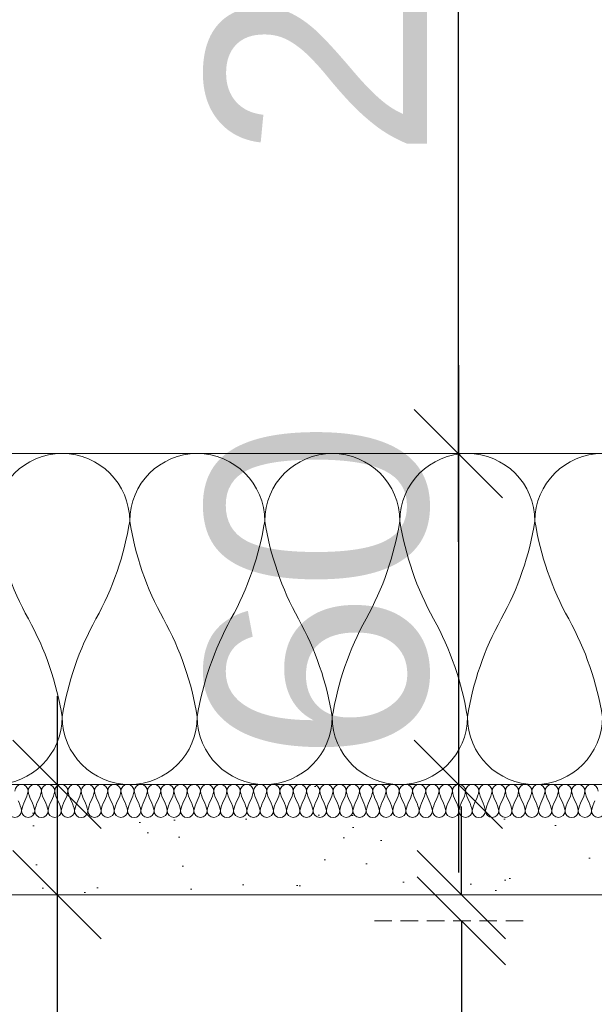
# Model space of a CAD drawing. Header units: millimetres. Extents: x 3652085 to 3778338, y -303702 to -273644.
# Tile 216 of 256: x 3693570 to 3693674, y -285058 to -284879. Entities that reach past the tile are written whole.
import ezdxf

# ---------------------------------------------------------------- set-up
doc = ezdxf.new("R2010")
doc.units = ezdxf.units.MM
doc.header["$PDMODE"] = 34
doc.linetypes.add('HIDDEN2', pattern=[4.7625, 3.175, -1.5875])
doc.layers.add('!!!! BALCONY', color=7, linetype='Continuous')
for name, color, linetype, lineweight in [('021 Various', 7, 'Continuous', 5), ('A-Detl-Thin', 150, 'Continuous', 18), ('DIM-03    (HAUSART)', 111, 'Continuous', 5), ('INSULATION (HAUSEART)', 31, 'Continuous', 15)]:
    doc.layers.add(name, color=color, linetype=linetype, lineweight=lineweight)
doc.styles.add('1-20 Eng HA', font='arial.ttf', dxfattribs={"height": 40})
doc.dimstyles.new('1-20 Eng HA', dxfattribs={"dimtxt": 40, "dimasz": 16, "dimexe": 16, "dimexo": 5, "dimgap": 5, "dimtad": 1, "dimdec": 0, "dimlfac": -1, "dimzin": 0, "dimdsep": 46, "dimtxsty": '1-20 Eng HA', "dimblk": 'OBLIQUE', "dimcen": 0.09, "dimdle": 16, "dimclrd": 256, "dimclre": 256, "dimclrt": 256, "dimadec": 0, "dimazin": 0, "dimtfac": 1, "dimtdec": 0, "dimtofl": 0, "dimtmove": 0, "dimatfit": 3, "dimldrblk": 'OBLIQUE', "dimfxl": 1, "dimtolj": 1, "dimtzin": 0, "dimlwe": 0, "dimarcsym": 0})

# ---------------------------------------------------------------- blocks, each defined once
blk = doc.blocks.new('_Oblique')
at = {"color": 0, "linetype": 'ByBlock', "lineweight": -2}
blk.add_line((-0.5, -0.5), (0.5, 0.5), dxfattribs=at)
blk = doc.blocks.new('*D461')
at = {"layer": 'Defpoints', "color": 0, "lineweight": 0, "transparency": 16777216}
for p in [(3693633.05, -284758.14), (3693649.67, -284758.14), (3693633.05, -284958.14)]:
    blk.add_point(p, dxfattribs=at)
at = {"layer": 'DIM-03    (HAUSART)', "lineweight": -2, "transparency": 16777216}
blk.add_line((3693649.67, -284974.14), (3693649.67, -284742.14), dxfattribs=at)
at = {"layer": 'DIM-03    (HAUSART)', "linetype": 'HIDDEN2', "lineweight": 0, "transparency": 16777216}
for p, q in [((3693638.05, -284758.14), (3693665.67, -284758.14)), ((3693638.05, -284958.14), (3693665.67, -284958.14))]:
    blk.add_line(p, q, dxfattribs=at)
at = {"layer": 'DIM-03    (HAUSART)', "lineweight": -2, "transparency": 16777216, "xscale": 16, "yscale": 16, "zscale": 16}
for p, rotation in [((3693649.67, -284758.14), 90), ((3693649.67, -284958.14), 270)]:
    blk.add_blockref('_Oblique', p, dxfattribs=dict(at, rotation=rotation))
at = {"layer": 'DIM-03    (HAUSART)', "lineweight": 0, "transparency": 16777216, "insert": (3693624.25, -284858.14), "char_height": 40, "attachment_point": 5, "rotation": 90, "style": '1-20 Eng HA'}
blk.add_mtext('\\A1;200', dxfattribs=at)
blk = doc.blocks.new('*D463')
at = {"layer": 'Defpoints', "color": 0, "lineweight": 0, "transparency": 16777216}
for p in [(3693620.71, -284958.14), (3693640.54, -285018.14), (3693649.67, -285018.14)]:
    blk.add_point(p, dxfattribs=at)
at = {"layer": 'DIM-03    (HAUSART)', "lineweight": -2, "transparency": 16777216}
blk.add_line((3693649.67, -284942.14), (3693649.67, -285034.14), dxfattribs=at)
at = {"layer": 'DIM-03    (HAUSART)', "linetype": 'HIDDEN2', "lineweight": 0, "transparency": 16777216}
for p, q in [((3693625.71, -284958.14), (3693665.67, -284958.14)), ((3693645.54, -285018.14), (3693665.67, -285018.14))]:
    blk.add_line(p, q, dxfattribs=at)
at = {"layer": 'DIM-03    (HAUSART)', "lineweight": -2, "transparency": 16777216, "xscale": 16, "yscale": 16, "zscale": 16}
for p, rotation in [((3693649.67, -284958.14), 90), ((3693649.67, -285018.14), 270)]:
    blk.add_blockref('_Oblique', p, dxfattribs=dict(at, rotation=rotation))
at = {"layer": 'DIM-03    (HAUSART)', "lineweight": 0, "transparency": 16777216, "insert": (3693624.25, -284983.14), "char_height": 40, "attachment_point": 5, "rotation": 90, "style": '1-20 Eng HA'}
blk.add_mtext('\\A1;60', dxfattribs=at)
blk = doc.blocks.new('*D481')
at = {"layer": 'Defpoints', "color": 0, "lineweight": 0, "transparency": 16777216}
for p in [(3693605.52, -285018.14, 322634.12), (3693576.94, -285038.14), (3693605.52, -285038.14, 322634.12)]:
    blk.add_point(p, dxfattribs=at)
at = {"layer": 'DIM-03    (HAUSART)', "lineweight": -2, "transparency": 16777216}
for p, q in [((3693576.94, -285002.14), (3693576.94, -285038.14)), ((3693576.94, -285038.14), (3693576.94, -285121.99))]:
    blk.add_line(p, q, dxfattribs=at)
at = {"layer": 'DIM-03    (HAUSART)', "linetype": 'HIDDEN2', "lineweight": 0, "transparency": 16777216}
for p, q in [((3693600.52, -285018.14), (3693560.94, -285018.14)), ((3693600.52, -285038.14), (3693560.94, -285038.14))]:
    blk.add_line(p, q, dxfattribs=at)
at = {"layer": 'DIM-03    (HAUSART)', "lineweight": -2, "transparency": 16777216, "xscale": 16, "yscale": 16, "zscale": 16}
for p, rotation in [((3693576.94, -285018.14), 90), ((3693576.94, -285038.14), 270)]:
    blk.add_blockref('_Oblique', p, dxfattribs=dict(at, rotation=rotation))
at = {"layer": 'DIM-03    (HAUSART)', "lineweight": 0, "transparency": 16777216, "insert": (3693551.52, -285088.07), "char_height": 40, "attachment_point": 5, "rotation": 90, "style": '1-20 Eng HA'}
blk.add_mtext('\\A1;20', dxfattribs=at)
blk = doc.blocks.new('*D472')
at = {"layer": 'Defpoints', "color": 0, "lineweight": 0, "transparency": 16777216}
for p in [(3693669.24, -285038.14, 322634.12), (3693650.22, -285042.88), (3693666.43, -285042.88, 322634.12)]:
    blk.add_point(p, dxfattribs=at)
at = {"layer": 'DIM-03    (HAUSART)', "lineweight": -2, "transparency": 16777216}
for p, q in [((3693650.22, -285038.14), (3693650.22, -285022.14)), ((3693650.22, -285042.88), (3693650.22, -285142.26))]:
    blk.add_line(p, q, dxfattribs=at)
at = {"layer": 'DIM-03    (HAUSART)', "linetype": 'HIDDEN2', "lineweight": 0, "transparency": 16777216}
for p, q in [((3693664.24, -285038.14), (3693634.22, -285038.14)), ((3693661.43, -285042.88), (3693634.22, -285042.88))]:
    blk.add_line(p, q, dxfattribs=at)
at = {"layer": 'DIM-03    (HAUSART)', "lineweight": -2, "transparency": 16777216, "xscale": 16, "yscale": 16, "zscale": 16}
for p, rotation in [((3693650.22, -285038.14), 270), ((3693650.22, -285042.88), 90)]:
    blk.add_blockref('_Oblique', p, dxfattribs=dict(at, rotation=rotation))
at = {"layer": 'DIM-03    (HAUSART)', "lineweight": 0, "transparency": 16777216, "insert": (3693624.88, -285108.57), "char_height": 40, "attachment_point": 5, "rotation": 90, "style": '1-20 Eng HA'}
blk.add_mtext('\\A1;%%P5', dxfattribs=at)

msp = doc.modelspace()

# ---------------------------------------------------------------- hatches: boundary and pattern name
at = {"layer": '!!!! BALCONY', "linetype": 'Continuous', "lineweight": 13}
h = msp.add_hatch(dxfattribs=at)
h.set_pattern_fill('NET', color=252, scale=50, angle=360, style=0)
h.set_pattern_definition([(360, (3889578.23, -421040.01), (8e-14, 158.75), []), (90, (3889578.23, -421040.01), (-158.75, 9e-14), [])])
h.paths.add_polyline_path([(3693297.45, -284893.71), (3692677.9, -284893.71), (3692620.9, -284893.71), (3692042.92, -284893.71), (3692042.92, -284893.71), (3691952.89, -284893.71), (3691899.64, -284893.71), (3691899.64, -284899.19), (3691899.14, -284898.69), (3691899.14, -284907.38), (3691899.4, -284907.64), (3691900.72, -284908.96), (3691900.72, -284912.12), (3691901.51, -284912.12), (3691901.51, -284914.49), (3691900.72, -284915.29), (3691900.72, -284915.68), (3691900.72, -284916.87), (3691899.14, -284916.87), (3691898.35, -284917.66), (3691898.35, -284926.78), (3691897.56, -284928.91), (3691898.35, -284931.28), (3691898.35, -284936.82), (3691899.14, -284937.61), (3691899.14, -284947.88), (3691898.35, -284948.67), (3691898.35, -284951.04), (3691897.56, -284951.83), (3691897.56, -284955.79), (3691898.35, -284956.58), (3691898.35, -284959.74), (3691899.14, -284960.53), (3691899.14, -284969.22), (3691900.72, -284970.8), (3691900.72, -284973.96), (3691901.51, -284973.96), (3691901.51, -284976.34), (3691900.72, -284977.13), (3691900.72, -284978.71), (3691899.14, -284978.71), (3691898.35, -284979.5), (3691898.35, -284986.61), (3691899.14, -284987.4), (3691899.14, -284989.77), (3691899.93, -284990.56), (3691900.72, -284991.35), (3691900.72, -284992.93), (3691899.93, -284993.72), (3691899.14, -284994.51), (3691899.14, -284996.89), (3691898.35, -284997.68), (3691898.35, -285005.58), (3691899.14, -285005.58), (3691899.14, -285015.86), (3691898.35, -285016.65), (3691898.35, -285022.18), (3691897.56, -285022.18), (3691897.56, -285023.76), (3691898.35, -285025.34), (3691899.93, -285028.5), (3691899.93, -285032.45), (3691899.14, -285033.24), (3691899.14, -285034.82), (3691899.4, -285037.2), (3691899.4, -285038.14), (3691899.4, -285043.43), (3691897.34, -285044.46), (3691885.48, -285044.46), (3691884.69, -285043.67), (3691880.74, -285043.67), (3691879.52, -285042.88), (3691860.98, -285042.88), (3691859.4, -285042.09), (3691853.87, -285042.09), (3691853.08, -285041.3), (3691849.12, -285041.3), (3691847.54, -285042.88), (3691839.64, -285042.88), (3691838.85, -285042.09), (3691837.27, -285042.09), (3691832.31, -285042.09), (3691831.52, -285042.88), (3691822.82, -285042.88), (3691821.24, -285044.46), (3691818.08, -285044.46), (3691818.08, -285045.25), (3691815.71, -285045.25), (3691814.92, -285044.46), (3691813.34, -285044.46), (3691813.34, -285042.88), (3691812.55, -285042.09), (3691803.42, -285042.09), (3691801.29, -285041.3), (3691801.29, -285041.3), (3691798.92, -285042.09), (3691793.8, -285042.09), (3691793.01, -285042.88), (3691788.26, -285042.88), (3691786.68, -285044.46), (3691783.52, -285044.46), (3691783.71, -285042.84), (3691779.93, -285043.19), (3691777.99, -285044.46), (3691776.41, -285044.46), (3691776.41, -285043.67), (3691775.62, -285042.88), (3691774.04, -285042.88), (3691748.74, -285042.09), (3691748.74, -285042.88), (3691740.05, -285042.88), (3691739.26, -285042.09), (3691734.52, -285042.09), (3691733.73, -285041.3), (3691728.19, -285041.3), (3691727.4, -285040.51), (3691721.87, -285040.51), (3691721.08, -285041.3), (3691717.13, -285041.3), (3691716.34, -285042.09), (3691713.18, -285042.09), (3691712.39, -285042.88), (3691710.01, -285042.88), (3691710.01, -285043.67), (3691708.43, -285043.67), (3691707.64, -285044.46), (3691706.06, -285044.46), (3691704.1, -285043.53), (3691700.67, -285044.21), (3691696.72, -285044.6), (3691695.79, -285043.67), (3691695, -285043.67), (3691694.21, -285042.88), (3691693.12, -285042.88), (3691678.21, -285042.88), (3691678.21, -285043.67), (3691674.26, -285043.67), (3691673.47, -285044.46), (3691661.62, -285044.46), (3691658.45, -285042.88), (3691658.45, -285042.88), (3691653.13, -285042.88), (3691653.13, -285323.94), (3692042.92, -285323.94), (3692676.05, -285323.94), (3692702.87, -285412.31), (3692726.44, -285235.58), (3692749.79, -285323.94), (3693297.45, -285323.94), (3693796.18, -285323.94), (3693796.18, -285042.88), (3693793.23, -285042.88), (3693792.43, -285042.09), (3693787.31, -285042.09), (3693784.94, -285041.3), (3693784.94, -285041.3), (3693782.81, -285042.09), (3693773.68, -285042.09), (3693772.89, -285042.88), (3693772.89, -285044.46), (3693771.31, -285044.46), (3693770.52, -285045.25), (3693768.15, -285045.25), (3693764.59, -285044.07), (3693763.41, -285042.88), (3693754.71, -285042.88), (3693753.92, -285042.09), (3693748.96, -285042.09), (3693748.96, -285042.09), (3693747.38, -285042.09), (3693746.59, -285042.88), (3693739.48, -285042.88), (3693738.69, -285042.09), (3693737.9, -285042.09), (3693737.11, -285041.3), (3693733.16, -285041.3), (3693732.36, -285042.09), (3693726.83, -285042.09), (3693725.25, -285042.88), (3693719.55, -285042.88), (3693717.97, -285044.46), (3693705.32, -285044.46), (3693704.53, -285043.67), (3693700.58, -285043.67), (3693699.36, -285042.88), (3693684.59, -285042.88), (3693683.01, -285044.46), (3693680.64, -285044.46), (3693678.12, -285044.21), (3693674.69, -285043.53), (3693671.66, -285044.97), (3693670.36, -285043.67), (3693668.78, -285043.67), (3693666.41, -285042.88), (3693665.62, -285042.09), (3693662.46, -285042.09), (3693661.67, -285041.3), (3693657.72, -285041.3), (3693656.92, -285040.51), (3693651.39, -285040.51), (3693650.6, -285041.3), (3693645.07, -285041.3), (3693644.28, -285042.09), (3693639.54, -285042.09), (3693638.75, -285042.88), (3693630.05, -285042.88), (3693604.76, -285042.09), (3693604.76, -285042.88), (3693603.18, -285042.88), (3693602.39, -285043.67), (3693602.39, -285044.46), (3693600.81, -285044.46), (3693598.86, -285043.19), (3693595.09, -285042.84), (3693595.27, -285044.46), (3693592.9, -285044.46), (3693592.11, -285043.67), (3693591.32, -285043.67), (3693590.53, -285042.88), (3693585.79, -285042.88), (3693585, -285042.09), (3693579.87, -285042.09), (3693577.5, -285041.3), (3693577.5, -285041.3), (3693575.37, -285042.09), (3693566.25, -285042.09), (3693565.46, -285042.88), (3693565.46, -285044.46), (3693563.87, -285044.46), (3693563.08, -285045.25), (3693560.71, -285045.25), (3693557.16, -285044.07), (3693555.97, -285042.88), (3693547.28, -285042.88), (3693546.49, -285042.09), (3693541.53, -285042.09), (3693541.53, -285042.09), (3693539.95, -285042.09), (3693539.16, -285042.88), (3693532.04, -285042.88), (3693531.25, -285042.09), (3693530.46, -285042.09), (3693529.67, -285041.3), (3693525.72, -285041.3), (3693524.93, -285042.09), (3693519.4, -285042.09), (3693517.82, -285042.88), (3693498.06, -285042.88), (3693498.06, -285043.67), (3693494.1, -285043.67), (3693493.31, -285044.46), (3693481.46, -285044.46), (3693479.39, -285043.43), (3693479.39, -285038.14), (3693479.39, -285037.2), (3693479.66, -285034.82), (3693479.66, -285033.24), (3693478.87, -285032.45), (3693478.87, -285029.29), (3693479.66, -285028.5), (3693479.66, -285026.92), (3693480.45, -285025.34), (3693481.24, -285023.76), (3693481.24, -285021.39), (3693480.45, -285020.6), (3693480.45, -285016.65), (3693479.66, -285015.86), (3693479.66, -285005.58), (3693480.45, -284997.68), (3693479.66, -284996.89), (3693479.66, -284994.51), (3693478.08, -284992.93), (3693478.08, -284992.93), (3693478.08, -284991.35), (3693478.87, -284990.56), (3693479.66, -284989.77), (3693479.66, -284987.4), (3693480.45, -284986.61), (3693480.45, -284979.5), (3693479.66, -284978.71), (3693478.08, -284978.71), (3693478.08, -284977.13), (3693477.29, -284976.34), (3693477.29, -284973.96), (3693478.47, -284970.41), (3693479.66, -284969.22), (3693479.66, -284960.53), (3693480.45, -284959.74), (3693480.45, -284956.58), (3693481.24, -284955.79), (3693481.24, -284951.83), (3693480.45, -284951.04), (3693480.45, -284948.67), (3693479.66, -284947.88), (3693479.66, -284937.61), (3693480.45, -284936.82), (3693480.45, -284931.28), (3693481.24, -284928.91), (3693480.45, -284926.78), (3693480.45, -284917.66), (3693479.66, -284916.87), (3693478.08, -284916.87), (3693478.08, -284915.29), (3693477.29, -284914.49), (3693477.29, -284912.12), (3693478.47, -284908.57), (3693479.66, -284907.38), (3693479.66, -284898.14), (3693484.39, -284898.14), (3693503.36, -284898.14, 0.611314), (3693499.01, -284895.05), (3693499.01, -284894.71), (3693484.39, -284894.71), (3693425.4, -284893.7), (3693425.4, -284889.41), (3693420.9, -284889.41, 1.953011), (3693419.89, -284891.08, -0.693666), (3693418.9, -284893.71), (3693361.9, -284893.71), (3693297.45, -284893.71)])
at = {"layer": '021 Various'}
h = msp.add_hatch(dxfattribs=at)
h.set_pattern_fill('SITEWORK_SAND', color=256, scale=10, angle=-90, style=0, pattern_type=2)
h.set_pattern_definition([(307.5, (4415789.502, -173902.022), (19.2682377, 0.62993358), [0, -15.2, 0, -17, 0, -16.25]), (277.5, (4415789.502, -173902.022), (28.22146065, -17.6977671), [0, -8.2, 0, -13.7, 0, -5.25]), (237.5, (4415789.502, -173889.722), (0.05659053, -31.1414186), [0, -5, 0, -18, 0, -23.5]), (227.5, (4415789.502, -173889.722), (8.7767556, -30.061266), [0, -2.5, 0, -11.8, 0, -13.5])])
h.paths.add_polyline_path([(3693484.42, -284898.14), (3693484.42, -285038.14), (3693796.2, -285038.14), (3693796.2, -285018.14), (3693504.42, -285018.14), (3693504.42, -284967.27), (3693504.42, -284960.58), (3693504.3, -284960.63), (3693504.18, -284960.67), (3693504.04, -284960.71), (3693503.86, -284960.75), (3693503.71, -284960.77), (3693503.59, -284960.78), (3693503.47, -284960.78), (3693503.34, -284960.78), (3693503.21, -284960.76), (3693503.08, -284960.75), (3693502.95, -284960.72), (3693502.81, -284960.67), (3693502.67, -284960.62), (3693502.54, -284960.55), (3693502.4, -284960.46), (3693502.27, -284960.36), (3693502.14, -284960.23), (3693502.03, -284960.09), (3693501.95, -284959.95), (3693501.88, -284959.81), (3693501.82, -284959.66), (3693501.79, -284959.52), (3693501.76, -284959.39), (3693501.74, -284959.25), (3693501.74, -284959.09), (3693501.74, -284959.09), (3693501.74, -284958.99), (3693501.75, -284958.86), (3693501.77, -284958.73), (3693501.79, -284958.61), (3693501.83, -284958.48), (3693501.87, -284958.36), (3693501.92, -284958.24), (3693501.97, -284958.12), (3693502.04, -284958.02), (3693502.12, -284957.9), (3693502.22, -284957.76), (3693502.32, -284957.65), (3693502.41, -284957.55), (3693502.51, -284957.46), (3693502.6, -284957.38), (3693502.67, -284957.32), (3693502.75, -284957.25), (3693502.77, -284957.23), (3693502.79, -284957.22), (3693502.81, -284957.2), (3693502.83, -284957.19), (3693502.85, -284957.17), (3693502.86, -284957.16), (3693502.88, -284957.14), (3693502.89, -284957.13), (3693502.9, -284957.12), (3693502.91, -284957.11), (3693502.92, -284957.1), (3693502.93, -284957.09), (3693502.94, -284957.08), (3693502.95, -284957.06), (3693502.96, -284957.05), (3693502.97, -284957.04), (3693502.98, -284957.03), (3693502.99, -284957.02), (3693503, -284957.01), (3693503.01, -284957), (3693503.02, -284956.98), (3693503.02, -284956.97), (3693503.03, -284956.96), (3693503.04, -284956.94), (3693503.05, -284956.93), (3693503.06, -284956.92), (3693503.07, -284956.9), (3693503.07, -284956.89), (3693503.08, -284956.88), (3693503.09, -284956.86), (3693503.1, -284956.85), (3693503.11, -284956.83), (3693503.11, -284956.81), (3693503.12, -284956.8), (3693503.13, -284956.78), (3693503.14, -284956.77), (3693503.14, -284956.75), (3693503.15, -284956.73), (3693503.16, -284956.71), (3693503.16, -284956.7), (3693503.17, -284956.68), (3693503.18, -284956.66), (3693503.18, -284956.64), (3693503.19, -284956.62), (3693503.2, -284956.6), (3693503.2, -284956.58), (3693503.21, -284956.56), (3693503.22, -284956.54), (3693503.22, -284956.52), (3693503.23, -284956.5), (3693503.23, -284956.48), (3693503.24, -284956.46), (3693503.25, -284956.43), (3693503.25, -284956.41), (3693503.26, -284956.39), (3693503.26, -284956.36), (3693503.27, -284956.34), (3693503.27, -284956.32), (3693503.28, -284956.29), (3693503.28, -284956.27), (3693503.29, -284956.24), (3693503.29, -284956.22), (3693503.3, -284956.19), (3693503.3, -284956.17), (3693503.3, -284956.14), (3693503.31, -284956.12), (3693503.31, -284956.09), (3693503.32, -284956.06), (3693503.32, -284956.04), (3693503.32, -284956.01), (3693503.33, -284955.98), (3693503.33, -284955.95), (3693503.34, -284955.93), (3693503.34, -284955.9), (3693503.34, -284955.87), (3693503.34, -284955.84), (3693503.35, -284955.81), (3693503.35, -284955.78), (3693503.35, -284955.75), (3693503.36, -284955.73), (3693503.36, -284955.7), (3693503.36, -284955.67), (3693503.36, -284955.64), (3693503.37, -284955.61), (3693503.37, -284955.57), (3693503.37, -284955.54), (3693503.37, -284955.51), (3693503.38, -284955.48), (3693503.38, -284955.45), (3693503.38, -284955.42), (3693503.38, -284955.39), (3693503.38, -284955.36), (3693503.39, -284955.32), (3693503.39, -284955.29), (3693503.39, -284955.26), (3693503.39, -284955.23), (3693503.39, -284955.19), (3693503.4, -284955.16), (3693503.4, -284955.13), (3693503.4, -284955.1), (3693503.4, -284955.06), (3693503.4, -284955), (3693503.41, -284954.96), (3693503.42, -284954.95), (3693503.42, -284935.39), (3693502.92, -284935.39), (3693502.92, -284925.07), (3693501.16, -284925.07, -0.268526), (3693501.16, -284916.6), (3693502.92, -284916.6), (3693502.92, -284898.14), (3693494.42, -284898.14)])

# ---------------------------------------------------------------- linework, layer by layer
at = {"layer": '021 Various', "elevation": -180000}
msp.add_lwpolyline([(3693504.42, -285018.14), (3693504.42, -284898.14), (3693484.42, -284898.14), (3693484.42, -285038.14), (3693796.2, -285038.14), (3693796.2, -285018.14), (3693504.42, -285018.14)], close=True, dxfattribs=at)
at = {"layer": 'A-Detl-Thin', "color": 0, "lineweight": 0, "elevation": -180000}
for points in [[(3693675.01, -285019.35, 1), (3693672.61, -285019.35, 0.084471), (3693673.21, -285021.14, -0.084471), (3693673.81, -285022.94, -1), (3693671.41, -285022.94, -0.084471), (3693672.01, -285021.14, 0.084471), (3693672.61, -285019.35, 1), (3693670.2, -285019.35, 0.084471), (3693670.81, -285021.14, -0.084471), (3693671.41, -285022.94, -1), (3693669, -285022.94, -0.084471), (3693669.6, -285021.14, 0.084471), (3693670.2, -285019.35, 1), (3693667.8, -285019.35, 0.084471), (3693668.4, -285021.14, -0.084471), (3693669, -285022.94, -1), (3693666.6, -285022.94, -0.084471), (3693667.2, -285021.14, 0.084471), (3693667.8, -285019.35, 1), (3693665.4, -285019.35, 0.084471), (3693666, -285021.14, -0.084471), (3693666.6, -285022.94, -1), (3693664.2, -285022.94, -0.084471), (3693664.8, -285021.14, 0.084471), (3693665.4, -285019.35, 1), (3693663, -285019.35, 0.084471), (3693663.6, -285021.14, -0.084471), (3693664.2, -285022.94, -1), (3693661.8, -285022.94, -0.084471), (3693662.4, -285021.14, 0.084471), (3693663, -285019.35, 1), (3693660.59, -285019.35, 0.084471), (3693661.19, -285021.14, -0.084471), (3693661.8, -285022.94, -1), (3693659.39, -285022.94, -0.084471), (3693659.99, -285021.14, 0.084471), (3693660.59, -285019.35, 1), (3693658.19, -285019.35, 0.084471), (3693658.79, -285021.14, -0.084471), (3693659.39, -285022.94, -1), (3693656.99, -285022.94, -0.084471), (3693657.59, -285021.14, 0.084471), (3693658.19, -285019.35, 1), (3693655.79, -285019.35, 0.084471), (3693656.39, -285021.14, -0.084471), (3693656.99, -285022.94, -1), (3693654.59, -285022.94, -0.084471), (3693655.19, -285021.14, 0.084471), (3693655.79, -285019.35, 1), (3693653.39, -285019.35, 0.084471), (3693653.99, -285021.14, -0.084471), (3693654.59, -285022.94, -1), (3693652.18, -285022.94, -0.084471), (3693652.79, -285021.14, 0.084471), (3693653.39, -285019.35, 1), (3693650.98, -285019.35, 0.084471), (3693651.58, -285021.14, -0.084471), (3693652.18, -285022.94, -1), (3693649.78, -285022.94, -0.084471), (3693650.38, -285021.14, 0.084471), (3693650.98, -285019.35, 1), (3693648.58, -285019.35, 0.084471), (3693649.18, -285021.14, -0.084471), (3693649.78, -285022.94, -1), (3693647.38, -285022.94, -0.084471), (3693647.98, -285021.14, 0.084471), (3693648.58, -285019.35, 1), (3693646.18, -285019.35, 0.084471), (3693646.78, -285021.14, -0.084471), (3693647.38, -285022.94, -1), (3693644.98, -285022.94, -0.084471), (3693645.58, -285021.14, 0.084471), (3693646.18, -285019.35, 1), (3693643.77, -285019.35, 0.084471), (3693644.38, -285021.14, -0.084471), (3693644.98, -285022.94, -1), (3693642.57, -285022.94, -0.084471), (3693643.17, -285021.14, 0.084471), (3693643.77, -285019.35, 1), (3693641.37, -285019.35, 0.084471), (3693641.97, -285021.14, -0.084471), (3693642.57, -285022.94, -1), (3693640.17, -285022.94, -0.084471), (3693640.77, -285021.14, 0.084471), (3693641.37, -285019.35, 1), (3693638.97, -285019.35, 0.084471), (3693639.57, -285021.14, -0.084471), (3693640.17, -285022.94, -1), (3693637.77, -285022.94, -0.084471), (3693638.37, -285021.14, 0.084471), (3693638.97, -285019.35, 1), (3693636.57, -285019.35, 0.084471), (3693637.17, -285021.14, -0.084471), (3693637.77, -285022.94, -1), (3693635.37, -285022.94, -0.084471), (3693635.97, -285021.14, 0.084471), (3693636.57, -285019.35, 1), (3693634.16, -285019.35, 0.084471), (3693634.76, -285021.14, -0.084471), (3693635.37, -285022.94, -1), (3693632.96, -285022.94, -0.084471), (3693633.56, -285021.14, 0.084471), (3693634.16, -285019.35, 1), (3693631.76, -285019.35, 0.084471), (3693632.36, -285021.14, -0.084471), (3693632.96, -285022.94, -1), (3693630.56, -285022.94, -0.084471), (3693631.16, -285021.14, 0.084471), (3693631.76, -285019.35, 1), (3693629.36, -285019.35, 0.084471), (3693629.96, -285021.14, -0.084471), (3693630.56, -285022.94, -1), (3693628.16, -285022.94, -0.084471), (3693628.76, -285021.14, 0.084471), (3693629.36, -285019.35, 1), (3693626.96, -285019.35, 0.084471), (3693627.56, -285021.14, -0.084471), (3693628.16, -285022.94, -1), (3693625.75, -285022.94, -0.084471), (3693626.36, -285021.14, 0.084471), (3693626.96, -285019.35, 1), (3693624.55, -285019.35, 0.084471), (3693625.15, -285021.14, -0.084471), (3693625.75, -285022.94, -1), (3693623.35, -285022.94, -0.084471), (3693623.95, -285021.14, 0.084471), (3693624.55, -285019.35, 1), (3693622.15, -285019.35, 0.084471), (3693622.75, -285021.14, -0.084471), (3693623.35, -285022.94, -1), (3693620.95, -285022.94, -0.084471), (3693621.55, -285021.14, 0.084471), (3693622.15, -285019.35, 1), (3693619.75, -285019.35, 0.084471), (3693620.35, -285021.14, -0.084471), (3693620.95, -285022.94, -1), (3693618.55, -285022.94, -0.084471), (3693619.15, -285021.14, 0.084471), (3693619.75, -285019.35, 1), (3693617.34, -285019.35, 0.084471), (3693617.95, -285021.14, -0.084471), (3693618.55, -285022.94, -1), (3693616.14, -285022.94, -0.084471), (3693616.74, -285021.14, 0.084471), (3693617.34, -285019.35, 1), (3693614.94, -285019.35, 0.084471), (3693615.54, -285021.14, -0.084471), (3693616.14, -285022.94, -1), (3693613.74, -285022.94, -0.084471), (3693614.34, -285021.14, 0.084471), (3693614.94, -285019.35, 1), (3693612.54, -285019.35, 0.084471), (3693613.14, -285021.14, -0.084471), (3693613.74, -285022.94, -1), (3693611.34, -285022.94, -0.084471), (3693611.94, -285021.14, 0.084471), (3693612.54, -285019.35, 1), (3693610.14, -285019.35, 0.084471), (3693610.74, -285021.14, -0.084471), (3693611.34, -285022.94, -1), (3693608.94, -285022.94, -0.084471), (3693609.54, -285021.14, 0.084471), (3693610.14, -285019.35, 1), (3693607.73, -285019.35, 0.084471), (3693608.33, -285021.14, -0.084471), (3693608.94, -285022.94, -1), (3693606.53, -285022.94, -0.084471), (3693607.13, -285021.14, 0.084471), (3693607.73, -285019.35, 1), (3693605.33, -285019.35, 0.084471), (3693605.93, -285021.14, -0.084471), (3693606.53, -285022.94, -1), (3693604.13, -285022.94, -0.084471), (3693604.73, -285021.14, 0.084471), (3693605.33, -285019.35, 1), (3693602.93, -285019.35, 0.084471), (3693603.53, -285021.14, -0.084471), (3693604.13, -285022.94, -1), (3693601.73, -285022.94, -0.084471), (3693602.33, -285021.14, 0.084471), (3693602.93, -285019.35, 1), (3693600.53, -285019.35, 0.084471), (3693601.13, -285021.14, -0.084471), (3693601.73, -285022.94, -1), (3693599.32, -285022.94, -0.084471), (3693599.93, -285021.14, 0.084471), (3693600.53, -285019.35, 1), (3693598.12, -285019.35, 0.084471), (3693598.72, -285021.14, -0.084471), (3693599.32, -285022.94, -1), (3693596.92, -285022.94, -0.084471), (3693597.52, -285021.14, 0.084471), (3693598.12, -285019.35, 1), (3693595.72, -285019.35, 0.084471), (3693596.32, -285021.14, -0.084471), (3693596.92, -285022.94, -1), (3693594.52, -285022.94, -0.084471), (3693595.12, -285021.14, 0.084471), (3693595.72, -285019.35, 1), (3693593.32, -285019.35, 0.084471), (3693593.92, -285021.14, -0.084471), (3693594.52, -285022.94, -1), (3693592.12, -285022.94, -0.084471), (3693592.72, -285021.14, 0.084471), (3693593.32, -285019.35, 1), (3693590.91, -285019.35, 0.084471), (3693591.52, -285021.14, -0.084471), (3693592.12, -285022.94, -1), (3693589.71, -285022.94, -0.084471), (3693590.31, -285021.14, 0.084471), (3693590.91, -285019.35, 1), (3693588.51, -285019.35, 0.084471), (3693589.11, -285021.14, -0.084471), (3693589.71, -285022.94, -1), (3693587.31, -285022.94, -0.084471), (3693587.91, -285021.14, 0.084471), (3693588.51, -285019.35, 1), (3693586.11, -285019.35, 0.084471), (3693586.71, -285021.14, -0.084471), (3693587.31, -285022.94, -1), (3693584.91, -285022.94, -0.084471), (3693585.51, -285021.14, 0.084471), (3693586.11, -285019.35, 1), (3693583.71, -285019.35, 0.084471), (3693584.31, -285021.14, -0.084471), (3693584.91, -285022.94, -1), (3693582.51, -285022.94, -0.084471), (3693583.11, -285021.14, 0.084471), (3693583.71, -285019.35, 1), (3693581.3, -285019.35, 0.084471), (3693581.9, -285021.14, -0.084471), (3693582.51, -285022.94, -1), (3693580.1, -285022.94, -0.084471), (3693580.7, -285021.14, 0.084471), (3693581.3, -285019.35, 1), (3693578.9, -285019.35, 0.084471), (3693579.5, -285021.14, -0.084471), (3693580.1, -285022.94, -1), (3693577.7, -285022.94, -0.084471), (3693578.3, -285021.14, 0.084471), (3693578.9, -285019.35, 1), (3693576.5, -285019.35, 0.084471), (3693577.1, -285021.14, -0.084471), (3693577.7, -285022.94, -1), (3693575.3, -285022.94, -0.084471), (3693575.9, -285021.14, 0.084471), (3693576.5, -285019.35, 1), (3693574.1, -285019.35, 0.084471), (3693574.7, -285021.14, -0.084471), (3693575.3, -285022.94, -1), (3693572.89, -285022.94, -0.084471), (3693573.5, -285021.14, 0.084471), (3693574.1, -285019.35, 1), (3693571.69, -285019.35, 0.084471), (3693572.29, -285021.14, -0.084471), (3693572.89, -285022.94, -1), (3693570.49, -285022.94, -0.084471), (3693571.09, -285021.14, 0.084471), (3693571.69, -285019.35, 1), (3693569.29, -285019.35, 0.084471)], [(3693569.89, -285021.14, -0.084471), (3693570.49, -285022.94, -1), (3693568.09, -285022.94, -0.084471)], [(3693676.21, -285022.94, -1), (3693673.81, -285022.94, -0.084471), (3693674.41, -285021.14, 0.084471)]]:
    msp.add_lwpolyline(points, format="xyb", dxfattribs=at)
at = {"layer": 'INSULATION (HAUSEART)', "lineweight": 0, "elevation": -180000}
msp.add_lwpolyline([(3693796.21, -284958.14), (3693504.42, -284958.14), (3693504.42, -285018.14), (3693796.21, -285018.14)], dxfattribs=at)
msp.add_lwpolyline([(3693553.38, -285005.9, 1), (3693577.86, -285005.9, 0.086883), (3693571.74, -284988.14, -0.086883), (3693565.62, -284970.38, -1), (3693590.1, -284970.38, -0.086883), (3693583.98, -284988.14, 0.086883), (3693577.86, -285005.9, 1), (3693602.34, -285005.9, 0.086883), (3693596.22, -284988.14, -0.086883), (3693590.1, -284970.38, -1), (3693614.58, -284970.38, -0.086883), (3693608.46, -284988.14, 0.086883), (3693602.34, -285005.9, 1), (3693626.82, -285005.9, 0.086883), (3693620.7, -284988.14, -0.086883), (3693614.58, -284970.38, -1), (3693639.06, -284970.38, -0.086883), (3693632.94, -284988.14, 0.086883), (3693626.82, -285005.9, 1), (3693651.31, -285005.9, 0.086883), (3693645.19, -284988.14, -0.086883), (3693639.06, -284970.38, -1), (3693663.55, -284970.38, -0.086883), (3693657.43, -284988.14, 0.086883), (3693651.31, -285005.9, 1), (3693675.79, -285005.9, 0.086883), (3693669.67, -284988.14, -0.086883), (3693663.55, -284970.38, -1), (3693688.03, -284970.38, -0.086883)], format="xyb", dxfattribs=at)

# ---------------------------------------------------------------- dimensions: what is measured, and where the dimension line sits
at = {"layer": 'DIM-03    (HAUSART)', "lineweight": 0}
for base, p1, p2, picture, middle in [((3693649.67, -284758.14, -180000), (3693633.05, -284958.14, -180000), (3693633.05, -284758.14, -180000), '*D461', (3693624.25, -284858.14, -180000)), ((3693576.94, -285038.14, -502634.12), (3693605.52, -285018.14, -180000), (3693605.52, -285038.14, -180000), '*D481', (3693551.52, -285088.07, -502634.12))]:
    dim = msp.add_linear_dim(base=base, p1=p1, p2=p2, angle=90, dimstyle='1-20 Eng HA', dxfattribs=at)
    dim.commit()
    dim.dimension.update_dxf_attribs({"geometry": picture, "text_midpoint": middle})
dim = msp.add_linear_dim(base=(3693649.67, -285018.14, -180000), p1=(3693620.71, -284958.14, -180000), p2=(3693640.54, -285018.14, -180000), angle=90, dimstyle='1-20 Eng HA', override={"dimtmove": 1}, dxfattribs=at)
dim.commit()
dim.dimension.update_dxf_attribs({"geometry": '*D463', "text_midpoint": (3693649.67, -284983.14, -180000), "dimtype": 160})
dim = msp.add_linear_dim(base=(3693650.22, -285042.88, -502634.12), p1=(3693669.24, -285038.14, -180000), p2=(3693666.43, -285042.88, -180000), angle=90, text='%%P<>', dimstyle='1-20 Eng HA', dxfattribs=at)
dim.commit()
dim.dimension.update_dxf_attribs({"geometry": '*D472', "text_midpoint": (3693624.88, -285108.57, -502634.12)})

doc.saveas('drawing.dxf')
